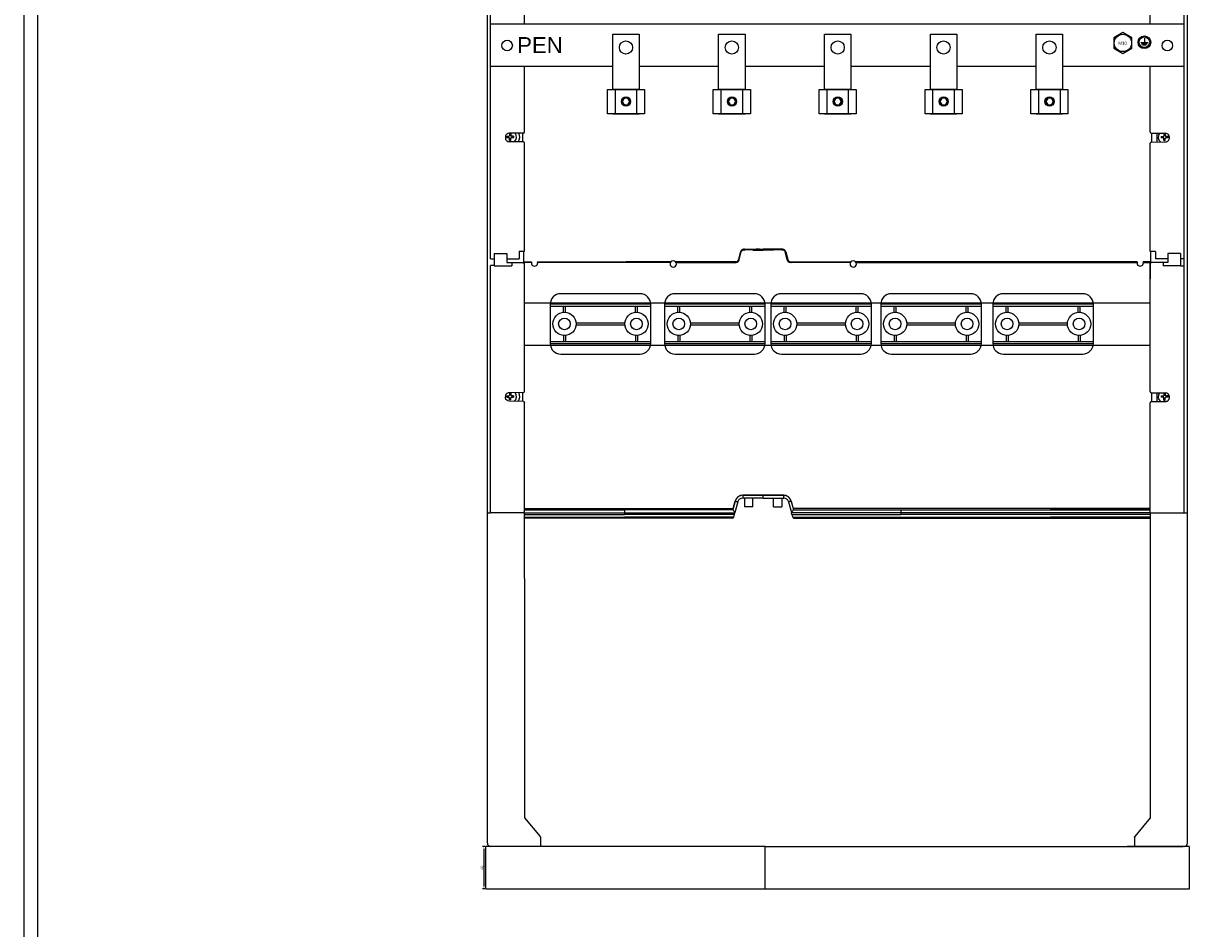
# Model space of a CAD drawing. Header units: centimetres. Extents: x -4572 to 125430, y -27163 to 73697.
# Tile 26 of 44: x 102628 to 103747, y -18788 to -17934. Entities that reach past the tile are written whole.
import ezdxf

# ---------------------------------------------------------------- set-up
doc = ezdxf.new("R2010")
doc.units = ezdxf.units.CM
doc.header["$MEASUREMENT"] = 0
for name, color, linetype in [('2', 2, 'Continuous'), ('kontur', 7, 'Continuous'), ('w0', 7, 'Continuous')]:
    doc.layers.add(name, color=color, linetype=linetype)
doc.layers.add('Warstwa 2', color=7, linetype='Continuous', lineweight=0)
doc.styles.add('ARIAL', font='arial.ttf', dxfattribs={"width": 0.8})
doc.styles.get("Standard").update_dxf_attribs({"font": 'ARIAL.TTF'})
doc.dimstyles.new('ISO-25', dxfattribs={"dimtxt": 2.5, "dimasz": 2.5, "dimexe": 1.25, "dimexo": 0.625, "dimtad": 1, "dimtxsty": 'Standard', "dimcen": 2.5, "dimadec": 0, "dimazin": 0, "dimtfac": 1, "dimtmove": 0, "dimatfit": 3, "dimfxl": 1, "dimarcsym": 0})

# ---------------------------------------------------------------- blocks, each defined once
blk = doc.blocks.new('wretjhw45rtyWSFBH')
at = {"lineweight": 0}
blk.add_lwpolyline([(11979.3, 7648.6), (11987.8, 7643.7), (11996.3, 7648.6), (11996.3, 7658.5), (11987.8, 7663.4), (11979.3, 7658.5)], close=True, dxfattribs=at)
for centre, radius in [((11987.8, 7653.6), 8.21), ((12008.1, 7654.3), 6), ((12008.1, 7654.3), 5)]:
    blk.add_circle(centre, radius, dxfattribs=at)
at = {"layer": 'w0', "color": 7, "lineweight": 0}
for p, q in [((12008.1, 7658.2), (12008.1, 7654)), ((12004.6, 7654), (12011.6, 7654)), ((12005.4, 7652.9), (12010.8, 7652.9)), ((12006.3, 7651.8), (12009.9, 7651.8))]:
    blk.add_line(p, q, dxfattribs=at)
at = {"lineweight": 0}
blk.add_text('M10', height=3, dxfattribs=at).set_placement((11983.5, 7651.9))
blk = doc.blocks.new('efgewfbb')
at = {"layer": 'Warstwa 2', "lineweight": 0}
blk.add_lwpolyline([(11957.17, 7651), (11958.17, 7652.73), (11957.17, 7654.46), (11955.17, 7654.46), (11954.17, 7652.73), (11955.17, 7651)], close=True, dxfattribs=at)
for radius in [2.5, 2.07]:
    blk.add_circle((11956.17, 7652.73), radius, dxfattribs=at)
blk = doc.blocks.new('q1qq')
at = {"lineweight": 0}
for p, q in [((9797.7, 7077.9), (9797.7, 7100.9)), ((9797.7, 7100.9), (9832.7, 7100.9)), ((9805.2, 7077.9), (9805.2, 7100.9)), ((9825.2, 7100.9), (9825.2, 7077.9)), ((9832.7, 7100.9), (9832.7, 7077.9)), ((9832.7, 7077.9), (9797.7, 7077.9)), ((9802.7, 7077.9), (9827.7, 7077.9))]:
    blk.add_line(p, q, dxfattribs=at)
blk.add_lwpolyline([(9802.7, 7100.9), (9802.7, 7152.9), (9827.7, 7152.9), (9827.7, 7100.9)], close=True, dxfattribs=at)
blk.add_circle((9815.2, 7140.4), 6.25, dxfattribs=at)
at = {"layer": '2', "color": 7, "lineweight": 0}
blk.add_line((9803.4, 7077.9), (9827.1, 7077.9), dxfattribs=at)
at = {"lineweight": 0, "xscale": 1.732050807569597, "yscale": 1.732050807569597, "zscale": 1.732050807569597}
blk.add_blockref('efgewfbb', (-10893.4, -6165.5), dxfattribs=at)
blk = doc.blocks.new('dehgserth')
at = {"lineweight": 0}
for p, q in [((12512.3, 8637.3), (12437.3, 8637.3)), ((12427.3, 8627.3), (12427.3, 8590.3)), ((12522.3, 8627.3), (12427.3, 8627.3)), ((12522.3, 8625.3), (12427.3, 8625.3)), ((12439.8, 8619.8), (12439.8, 8625.3)), ((12441.8, 8619.8), (12441.8, 8625.3)), ((12507.8, 8619.8), (12507.8, 8625.3)), ((12509.8, 8619.8), (12509.8, 8625.3)), ((12522.3, 8590.3), (12522.3, 8627.3)), ((12451.8, 8609.8), (12497.8, 8609.8)), ((12451.8, 8607.8), (12497.8, 8607.8)), ((12439.8, 8597.8), (12439.8, 8592.3)), ((12441.8, 8597.8), (12441.8, 8592.3)), ((12507.8, 8597.8), (12507.8, 8592.3)), ((12509.8, 8597.8), (12509.8, 8592.3)), ((12427.3, 8592.3), (12522.3, 8592.3)), ((12427.3, 8590.3), (12522.3, 8590.3)), ((12437.3, 8580.3), (12512.3, 8580.3))]:
    blk.add_line(p, q, dxfattribs=at)
for centre, radius in [((12440.8, 8608.8), 11), ((12508.8, 8608.8), 11), ((12440.8, 8608.8), 5.5), ((12508.8, 8608.8), 5.5)]:
    blk.add_circle(centre, radius, dxfattribs=at)
for centre, start, end in [((12437.3, 8627.3), 90, 180), ((12512.3, 8627.3), 0, 90), ((12437.3, 8590.3), 180, 270), ((12512.3, 8590.3), 270, 0)]:
    blk.add_arc(centre, 10, start, end, dxfattribs=at)
blk = doc.blocks.new('*D1684')
at = {"color": 0, "lineweight": -2}
for p, q in [((45937.6, 4363.6), (45935.2, 4363.6)), ((45936.4, 4361.1), (45936.4, 4326.1)), ((45937.6, 4323.6), (45935.2, 4323.6))]:
    blk.add_line(p, q, dxfattribs=at)
at = {"color": 0}
for points in [[(45936.8, 4361.1), (45936, 4361.1), (45936.4, 4363.6)], [(45936, 4326.1), (45936.8, 4326.1), (45936.4, 4323.6)]]:
    blk.add_solid(points, dxfattribs=at)
at = {"color": 0, "lineweight": 0, "insert": (45934.5, 4343.6), "char_height": 2.5, "attachment_point": 5, "rotation": 90}
blk.add_mtext('40', dxfattribs=at)
blk = doc.blocks.new('wgwr')
at = {"lineweight": 0}
for p, q in [((45974.212, 4915.213), (45974.212, 4925.713)), ((46178.88, 4925.283), (46176.93, 4917.9)), ((46178.968, 4925.235), (46177.017, 4917.851)), ((46179.081, 4925.205), (46177.131, 4917.821)), ((46177.614, 4917.694), (46179.564, 4925.077)), ((46178.88, 4925.283), (46178.968, 4925.235)), ((46178.968, 4925.235), (46179.081, 4925.205)), ((46179.564, 4925.077), (46179.081, 4925.205)), ((46180.685, 4927.311), (46180.685, 4927.546)), ((46180.685, 4927.311), (46180.694, 4927.33)), ((46181.872, 4927.471), (46181.741, 4927.544)), ((46181.872, 4927.471), (46181.872, 4927.354)), ((46182.333, 4927.354), (46181.872, 4927.354)), ((46181.872, 4926.855), (46181.872, 4927.354)), ((46181.872, 4926.855), (46182.549, 4926.855)), ((46182.492, 4927.354), (46182.333, 4927.354)), ((46182.69, 4927.546), (46193.715, 4927.546)), ((46190.371, 4926.855), (46200.212, 4926.855)), ((46190.586, 4927.354), (46190.428, 4927.354)), ((46200.212, 4927.354), (46190.586, 4927.354)), ((46193.715, 4927.581), (46193.715, 4927.546)), ((46193.715, 4927.546), (46196.709, 4927.546)), ((46195.711, 4927.589), (46194.713, 4927.589)), ((46196.709, 4927.581), (46196.709, 4927.546)), ((46196.709, 4927.546), (46200.212, 4927.546)), ((46203.715, 4927.546), (46200.212, 4927.546)), ((46200.212, 4927.354), (46209.838, 4927.354)), ((46200.212, 4927.354), (46200.212, 4926.855)), ((46210.054, 4926.855), (46200.212, 4926.855)), ((46203.715, 4927.581), (46203.715, 4927.546)), ((46206.709, 4927.546), (46203.715, 4927.546)), ((46204.713, 4927.589), (46205.711, 4927.589)), ((46206.709, 4927.581), (46206.709, 4927.546)), ((46217.735, 4927.546), (46206.709, 4927.546)), ((46209.838, 4927.354), (46209.997, 4927.354)), ((46218.553, 4926.855), (46217.876, 4926.855)), ((46217.933, 4927.354), (46218.091, 4927.354)), ((46218.091, 4927.354), (46218.553, 4927.354)), ((46218.553, 4927.471), (46218.683, 4927.544)), ((46218.553, 4927.471), (46218.553, 4927.354)), ((46218.553, 4926.855), (46218.553, 4927.354)), ((46219.74, 4927.311), (46219.731, 4927.33)), ((46219.74, 4927.311), (46219.74, 4927.546)), ((46220.861, 4925.077), (46221.343, 4925.205)), ((46222.811, 4917.694), (46220.861, 4925.077)), ((46221.457, 4925.235), (46221.343, 4925.205)), ((46221.343, 4925.205), (46223.294, 4917.821)), ((46221.544, 4925.283), (46221.457, 4925.235)), ((46221.457, 4925.235), (46223.407, 4917.851)), ((46221.544, 4925.283), (46223.494, 4917.9)), ((46566.402, 4915.213), (46566.402, 4925.713)), ((45974.212, 4915.663), (45981.382, 4915.663)), ((45974.212, 4915.571), (45974.624, 4915.571)), ((45974.212, 4914.213), (45974.212, 4915.213)), ((45974.698, 4915.497), (45974.624, 4915.571)), ((45974.624, 4899.661), (45974.624, 4915.571)), ((45974.698, 4915.497), (45981.328, 4915.497)), ((45974.702, 4908.663), (45974.702, 4914.998)), ((45981.228, 4914.998), (45974.702, 4914.998)), ((45987.025, 4915.663), (46069.203, 4915.663)), ((45987.078, 4915.497), (46112.846, 4915.497)), ((46112.532, 4914.998), (45987.178, 4914.998)), ((46112.984, 4915.663), (46070.212, 4915.663)), ((46154.805, 4915.663), (46117.441, 4915.663)), ((46173.309, 4915.497), (46117.579, 4915.497)), ((46117.892, 4914.998), (46173.266, 4914.998)), ((46174.026, 4915.663), (46154.805, 4915.663)), ((46154.805, 4915.641), (46154.805, 4915.663)), ((46174.066, 4915.641), (46154.805, 4915.641)), ((46173.266, 4914.872), (46174.719, 4915.049)), ((46173.266, 4914.872), (46173.266, 4914.998)), ((46174.265, 4915.593), (46173.309, 4915.497)), ((46174.265, 4915.593), (46173.309, 4915.38)), ((46174.646, 4915.543), (46173.309, 4915.38)), ((46174.026, 4915.663), (46174.066, 4915.641)), ((46174.113, 4915.615), (46174.066, 4915.641)), ((46174.264, 4915.615), (46174.265, 4915.593)), ((46174.628, 4915.659), (46174.646, 4915.543)), ((46174.719, 4915.049), (46174.646, 4915.543)), ((46177.017, 4917.851), (46176.93, 4917.9)), ((46177.017, 4917.851), (46177.131, 4917.821)), ((46177.614, 4917.694), (46177.131, 4917.821)), ((46222.811, 4917.694), (46223.294, 4917.821)), ((46223.407, 4917.851), (46223.294, 4917.821)), ((46223.407, 4917.851), (46223.494, 4917.9)), ((46225.706, 4915.049), (46225.779, 4915.543)), ((46227.158, 4914.872), (46225.706, 4915.049)), ((46225.796, 4915.659), (46225.779, 4915.543)), ((46225.779, 4915.543), (46227.115, 4915.38)), ((46226.161, 4915.615), (46226.159, 4915.593)), ((46226.159, 4915.593), (46227.115, 4915.497)), ((46226.159, 4915.593), (46227.115, 4915.38)), ((46226.312, 4915.615), (46226.359, 4915.641)), ((46226.399, 4915.663), (46226.359, 4915.641)), ((46226.359, 4915.641), (46245.619, 4915.641)), ((46226.399, 4915.663), (46245.619, 4915.663)), ((46227.115, 4915.497), (46282.846, 4915.497)), ((46227.158, 4914.872), (46227.158, 4914.998)), ((46282.532, 4914.998), (46227.158, 4914.998)), ((46245.619, 4915.663), (46282.984, 4915.663)), ((46245.619, 4915.641), (46245.619, 4915.663)), ((46553.571, 4915.663), (46287.441, 4915.663)), ((46553.518, 4915.497), (46287.579, 4915.497)), ((46287.892, 4914.998), (46553.418, 4914.998)), ((46357.526, 4915.663), (46400.298, 4915.663)), ((46566.402, 4915.663), (46559.214, 4915.663)), ((46565.898, 4915.497), (46559.268, 4915.497)), ((46559.368, 4914.998), (46565.894, 4914.998)), ((46565.894, 4908.663), (46565.894, 4914.998)), ((46565.898, 4915.497), (46565.973, 4915.571)), ((46566.402, 4915.571), (46565.973, 4915.571)), ((46565.973, 4899.661), (46565.973, 4915.571)), ((46566.402, 4914.213), (46566.402, 4915.213)), ((46173.679, 4689.755), (46171.509, 4681.657)), ((46171.722, 4682.655), (46173.639, 4689.807)), ((46176.243, 4689.068), (46173.543, 4679.001)), ((46173.639, 4689.807), (46173.679, 4689.755)), ((46173.697, 4689.82), (46173.679, 4689.755)), ((46173.679, 4689.755), (46176.243, 4689.068)), ((46176.254, 4689.109), (46176.243, 4689.068)), ((46176.303, 4689.293), (46176.254, 4689.109)), ((46180.886, 4692.628), (46180.65, 4692.628)), ((46180.928, 4695.317), (46180.861, 4695.317)), ((46180.928, 4692.628), (46180.886, 4692.628)), ((46180.888, 4695.37), (46180.928, 4695.317)), ((46180.888, 4695.37), (46200.212, 4695.37)), ((46180.928, 4695.317), (46180.928, 4692.628)), ((46200.212, 4695.317), (46180.928, 4695.317)), ((46181.37, 4692.628), (46180.928, 4692.628)), ((46191.55, 4692.628), (46181.37, 4692.628)), ((46182.468, 4692.628), (46182.612, 4684.392)), ((46190.318, 4684.412), (46190.461, 4692.628)), ((46200.212, 4692.628), (46191.55, 4692.628)), ((46219.537, 4695.37), (46200.212, 4695.37)), ((46200.212, 4695.37), (46200.212, 4695.317)), ((46200.212, 4692.628), (46200.212, 4695.317)), ((46200.212, 4695.317), (46219.496, 4695.317)), ((46200.212, 4692.628), (46208.875, 4692.628)), ((46208.875, 4692.628), (46219.055, 4692.628)), ((46210.107, 4684.412), (46209.963, 4692.628)), ((46217.956, 4692.628), (46217.812, 4684.392)), ((46219.055, 4692.628), (46219.496, 4692.628)), ((46219.537, 4695.37), (46219.496, 4695.317)), ((46219.496, 4695.317), (46219.564, 4695.317)), ((46219.496, 4695.317), (46219.496, 4692.628)), ((46219.496, 4692.628), (46219.539, 4692.628)), ((46219.539, 4692.628), (46219.774, 4692.628)), ((46224.122, 4689.293), (46224.171, 4689.109)), ((46224.171, 4689.109), (46224.182, 4689.068)), ((46226.746, 4689.755), (46224.182, 4689.068)), ((46224.182, 4689.068), (46226.881, 4679.001)), ((46226.728, 4689.82), (46226.746, 4689.755)), ((46226.786, 4689.807), (46226.746, 4689.755)), ((46226.746, 4689.755), (46228.915, 4681.657)), ((46228.702, 4682.655), (46226.786, 4689.807)), ((45974.212, 4682.655), (46171.722, 4682.655)), ((45974.212, 4681.657), (46069.203, 4681.657)), ((45974.212, 4679.713), (45974.212, 4678.714)), ((45974.212, 4678.653), (46069.203, 4678.653)), ((46069.203, 4681.657), (46069.203, 4678.653)), ((46171.509, 4681.657), (46069.203, 4681.657)), ((46069.203, 4678.653), (46173.45, 4678.653)), ((46069.203, 4678.653), (46069.203, 4677.256)), ((46171.509, 4681.657), (46171.509, 4681.657)), ((46173.076, 4677.256), (46173.45, 4678.653)), ((46173.543, 4679.001), (46173.45, 4678.653)), ((46190.318, 4684.422), (46182.612, 4684.422)), ((46210.107, 4684.422), (46217.813, 4684.422)), ((46226.881, 4679.001), (46226.975, 4678.653)), ((46330.212, 4678.653), (46226.975, 4678.653)), ((46227.349, 4677.256), (46226.975, 4678.653)), ((46565.894, 4682.655), (46228.702, 4682.655)), ((46228.915, 4681.657), (46228.916, 4681.657)), ((46228.916, 4681.657), (46565.894, 4681.657)), ((46330.212, 4681.657), (46330.212, 4678.653)), ((46330.212, 4678.653), (46330.212, 4677.256)), ((46565.894, 4678.653), (46330.212, 4678.653)), ((46565.894, 4681.657), (46471.393, 4681.657)), ((45974.212, 4677.256), (46069.203, 4677.256)), ((45974.212, 4674.659), (46069.203, 4674.659)), ((46171.344, 4673.703), (45974.212, 4673.703)), ((46173.076, 4677.256), (46069.203, 4677.256)), ((46172.366, 4674.661), (46069.203, 4674.659)), ((46172.366, 4674.661), (46172.308, 4674.443)), ((46227.349, 4677.256), (46330.212, 4677.256)), ((46228.058, 4674.661), (46228.117, 4674.443)), ((46228.059, 4674.659), (46471.393, 4674.659)), ((46229.081, 4673.703), (46565.894, 4673.703)), ((46565.894, 4677.256), (46330.212, 4677.256)), ((46565.894, 4674.659), (46471.393, 4674.659))]:
    blk.add_line(p, q, dxfattribs=at)
at = {"lineweight": 0, "flags": 128}
for points in [[(46182.492, 4927.354), (46182.291, 4927.36), (46182.218, 4927.366), (46182.275, 4927.373), (46182.462, 4927.379), (46182.771, 4927.385), (46183.194, 4927.39), (46183.718, 4927.395), (46184.326, 4927.399), (46185, 4927.401), (46185.718, 4927.403), (46186.46, 4927.404), (46187.201, 4927.403), (46187.92, 4927.401), (46188.594, 4927.399), (46189.202, 4927.395), (46189.725, 4927.39), (46190.148, 4927.385), (46190.458, 4927.379), (46190.644, 4927.373), (46190.702, 4927.366), (46190.629, 4927.36), (46190.428, 4927.354)], [(46217.933, 4927.354), (46218.134, 4927.36), (46218.207, 4927.366), (46218.149, 4927.373), (46217.963, 4927.379), (46217.653, 4927.385), (46217.23, 4927.39), (46216.707, 4927.395), (46216.099, 4927.399), (46215.425, 4927.401), (46214.706, 4927.403), (46213.965, 4927.404), (46213.223, 4927.403), (46212.505, 4927.401), (46211.831, 4927.399), (46211.223, 4927.395), (46210.699, 4927.39), (46210.276, 4927.385), (46209.967, 4927.379), (46209.78, 4927.373), (46209.723, 4927.366), (46209.796, 4927.36), (46209.997, 4927.354)], [(46173.697, 4689.82), (46173.748, 4689.805), (46173.893, 4689.765), (46174.125, 4689.701), (46174.437, 4689.614), (46174.819, 4689.508), (46175.259, 4689.386), (46175.743, 4689.251), (46176.254, 4689.109)], [(46180.861, 4695.317), (46180.862, 4695.263), (46180.863, 4695.111), (46180.865, 4694.866), (46180.868, 4694.537), (46180.872, 4694.135), (46180.876, 4693.672), (46180.881, 4693.164), (46180.886, 4692.628)], [(46219.564, 4695.317), (46219.563, 4695.263), (46219.562, 4695.111), (46219.559, 4694.866), (46219.556, 4694.537), (46219.553, 4694.135), (46219.548, 4693.672), (46219.544, 4693.164), (46219.539, 4692.628)], [(46226.728, 4689.82), (46226.676, 4689.805), (46226.532, 4689.765), (46226.3, 4689.701), (46225.988, 4689.614), (46225.605, 4689.508), (46225.165, 4689.386), (46224.682, 4689.251), (46224.171, 4689.109)]]:
    blk.add_lwpolyline(points, dxfattribs=at)
at = {"lineweight": 0}
for centre, radius, start, end in [((46181.784, 4924.516), 3.004, 111.469328, 165.20324), ((46181.872, 4924.467), 3.004, 89.996304, 165.202313), ((46181.893, 4924.439), 3.032, 90.404395, 164.794222), ((46181.892, 4924.44), 2.913, 90.404138, 164.794274), ((46181.892, 4924.44), 2.414, 90.48874, 164.708575), ((46181.722, 4924.969), 2.575, 89.566459, 113.523697), ((46182.677, 4718.498), 209.048, 89.996414, 90.256447), ((46186.46, 5263.56), 336.231, 269.296788, 270.703212), ((46181.967, 4926.9), 0.583, 355.564254, 51.099396), ((46186.46, 5254.02), 326.69, 269.304065, 270.695935), ((46190.814, 4926.96), 0.455, 119.979517, 193.356835), ((46194.543, 4889.904), 37.686, 89.741285, 91.258715), ((46196.04, 4908.079), 19.513, 88.034591, 90.965409), ((46204.385, 4908.079), 19.513, 89.034591, 91.965409), ((46205.882, 4889.904), 37.686, 88.741285, 90.258715), ((46213.965, 5263.56), 336.231, 269.296788, 270.703212), ((46209.611, 4926.96), 0.455, 346.643168, 60.020481), ((46213.965, 5254.02), 326.69, 269.304065, 270.695935), ((46217.748, 4718.498), 209.048, 89.743553, 90.003586), ((46218.458, 4926.9), 0.583, 128.900608, 184.435748), ((46218.553, 4924.467), 3.004, 14.797687, 90.003696), ((46218.531, 4924.439), 3.032, 15.205778, 89.595605), ((46218.532, 4924.44), 2.913, 15.205726, 89.595862), ((46218.532, 4924.44), 2.414, 15.291425, 89.51126), ((46218.703, 4924.969), 2.575, 66.476303, 90.433541), ((46218.64, 4924.516), 3.004, 14.79676, 68.530672), ((45960.102, 4915.121), 14.601, 359.516521, 1.474791), ((45984.203, 4914.661), 2.994, 160.45316, 19.54684), ((46115.212, 4913.663), 2.994, 138.093984, 41.906016), ((46115.212, 4913.663), 2.994, 41.906016, 138.093984), ((46174.349, 4915.036), 1.095, 161.685519, 188.610305), ((46175.229, 4915.08), 1.964, 167.737302, 182.3855), ((46174.026, 4918.667), 3.004, 269.996598, 345.202019), ((46174.092, 4918.642), 3.031, 280.201765, 344.874997), ((46174.092, 4918.642), 3.148, 280.133507, 344.888606), ((46174.092, 4918.642), 3.647, 279.897823, 344.93257), ((46226.333, 4918.642), 3.647, 195.06743, 260.102177), ((46226.333, 4918.642), 3.148, 195.111394, 259.866494), ((46226.333, 4918.642), 3.031, 195.125003, 259.798235), ((46226.399, 4918.667), 3.004, 194.797981, 270.003402), ((46225.196, 4915.08), 1.964, 357.614502, 12.262697), ((46226.076, 4915.036), 1.095, 351.389698, 18.314478), ((46285.212, 4913.663), 2.994, 138.093984, 41.906016), ((46285.212, 4913.663), 2.994, 41.906016, 138.093984), ((46556.393, 4914.661), 2.994, 160.45316, 19.54684), ((46580.494, 4915.121), 14.601, 178.525209, 180.483479), ((46180.888, 4687.865), 7.505, 90, 165), ((46180.929, 4687.812), 7.505, 90.5153, 164.4847), ((46180.65, 4688.128), 4.5, 89.995054, 164.993731), ((46219.537, 4687.865), 7.505, 15, 90), ((46219.496, 4687.812), 7.505, 15.5153, 89.4847), ((46219.775, 4688.128), 4.5, 15.006269, 90.004946), ((46190.344, 4677.301), 19.376, 163.959673, 167.008441), ((44860.308, 3675.425), 1652.801, 37.387114, 37.503082), ((47540.117, 3675.425), 1652.801, 142.496918, 142.612886), ((46210.08, 4677.301), 19.376, 12.991559, 16.040327), ((46171.344, 4674.701), 0.998, 269.999268, 344.988698), ((45941.453, 4739.173), 239.755, 344.390214, 345.033774), ((46458.972, 4739.173), 239.755, 194.966226, 195.609786), ((46229.081, 4674.701), 0.998, 195.011302, 270.000732)]:
    blk.add_arc(centre, radius, start, end, dxfattribs=at)
at = {"layer": 'kontur', "color": 7, "lineweight": 0}
for p, q in [((45974.702, 5140.556), (45974.702, 5188.601)), ((46565.894, 5140.556), (46565.894, 5170.633)), ((45939.702, 4679.635), (45939.702, 5159.635)), ((46600.912, 4679.375), (46600.912, 5159.627)), ((45942.702, 4935.135), (45942.702, 5157.135)), ((46597.911, 4935.009), (46597.911, 5157.126)), ((45974.702, 5038.371), (45974.702, 5100.556)), ((46565.894, 5038.3), (46565.894, 5100.556)), ((45973.72, 5037.371), (45960.141, 5037.134)), ((45960.597, 5036.858), (45960.747, 5036.862)), ((45960.597, 5036.858), (45960.597, 5034.835)), ((45960.747, 5036.862), (45960.897, 5036.864)), ((45960.897, 5036.864), (45961.047, 5036.866)), ((45961.047, 5036.866), (45961.197, 5036.866)), ((45961.197, 5036.866), (45961.347, 5036.866)), ((45961.347, 5036.866), (45961.497, 5036.864)), ((45961.497, 5036.864), (45961.647, 5036.862)), ((45961.647, 5036.862), (45961.797, 5036.858)), ((45961.797, 5036.858), (45961.797, 5034.835)), ((45973.187, 5028.907), (45973.187, 5037.362)), ((46566.877, 5037.299), (46580.463, 5037.062)), ((46567.395, 5028.831), (46567.395, 5037.29)), ((46571.909, 5037.211), (46571.909, 5028.91)), ((46578.801, 5036.786), (46578.801, 5034.761)), ((46580.001, 5036.786), (46580.001, 5034.761)), ((45957.966, 5033.785), (45957.968, 5033.935)), ((45957.966, 5033.635), (45957.966, 5033.785)), ((45957.966, 5033.484), (45957.966, 5033.635)), ((45957.968, 5033.334), (45957.966, 5033.484)), ((45957.968, 5033.935), (45957.97, 5034.085)), ((45957.97, 5033.184), (45957.968, 5033.334)), ((45957.97, 5034.085), (45957.974, 5034.235)), ((45957.974, 5033.035), (45957.97, 5033.184)), ((45957.974, 5034.235), (45959.997, 5034.235)), ((45957.974, 5033.035), (45959.997, 5033.035)), ((45959.697, 5033.035), (45959.697, 5034.235)), ((45959.997, 5034.235), (45960.597, 5034.835)), ((45960.597, 5032.435), (45959.997, 5033.035)), ((45973.72, 5028.898), (45960.141, 5029.135)), ((45960.597, 5035.135), (45961.797, 5035.135)), ((45960.597, 5030.411), (45960.597, 5032.435)), ((45961.797, 5032.135), (45960.597, 5032.135)), ((45960.747, 5030.407), (45960.597, 5030.411)), ((45960.897, 5030.405), (45960.747, 5030.407)), ((45961.047, 5030.403), (45960.897, 5030.405)), ((45961.197, 5030.403), (45961.047, 5030.403)), ((45961.347, 5030.403), (45961.197, 5030.403)), ((45961.497, 5030.405), (45961.347, 5030.403)), ((45961.647, 5030.407), (45961.497, 5030.405)), ((45961.797, 5030.411), (45961.647, 5030.407)), ((45961.797, 5034.835), (45962.397, 5034.235)), ((45962.397, 5033.035), (45961.797, 5032.435)), ((45961.797, 5030.411), (45961.797, 5032.435)), ((45964.421, 5034.235), (45962.397, 5034.235)), ((45962.397, 5033.035), (45964.421, 5033.035)), ((45962.697, 5034.235), (45962.697, 5033.035)), ((45964.421, 5034.235), (45964.424, 5034.085)), ((45964.424, 5033.184), (45964.421, 5033.035)), ((45964.424, 5034.085), (45964.427, 5033.935)), ((45964.427, 5033.334), (45964.424, 5033.184)), ((45964.427, 5033.935), (45964.429, 5033.785)), ((45964.429, 5033.484), (45964.427, 5033.334)), ((45964.429, 5033.785), (45964.429, 5033.635)), ((45964.429, 5033.635), (45964.429, 5033.484)), ((45974.702, 4925.635), (45974.702, 5027.898)), ((46565.894, 4925.504), (46565.894, 5027.821)), ((46566.877, 5028.822), (46580.463, 5029.059)), ((46576.176, 5034.161), (46578.2, 5034.161)), ((46578.2, 5032.961), (46576.176, 5032.961)), ((46577.9, 5034.161), (46577.9, 5032.961)), ((46578.801, 5034.761), (46578.2, 5034.161)), ((46578.2, 5032.961), (46578.801, 5032.36)), ((46580.001, 5035.062), (46578.801, 5035.062)), ((46578.801, 5030.336), (46578.801, 5032.36)), ((46578.801, 5032.06), (46580.001, 5032.06)), ((46580.602, 5034.161), (46580.001, 5034.761)), ((46580.001, 5032.36), (46580.602, 5032.961)), ((46580.001, 5030.336), (46580.001, 5032.36)), ((46582.626, 5034.161), (46580.602, 5034.161)), ((46582.626, 5032.961), (46580.602, 5032.961)), ((46580.902, 5032.961), (46580.902, 5034.161)), ((45974.702, 4943.601), (45974.702, 4954.101)), ((46565.894, 4943.465), (46565.894, 4953.971)), ((45942.702, 4931.135), (45942.702, 4935.135)), ((46597.911, 4931.007), (46597.911, 4935.009)), ((45942.702, 4918.635), (45942.702, 4931.135)), ((45969.702, 4925.635), (45969.702, 4918.635)), ((45969.702, 4925.635), (45974.702, 4925.635)), ((46570.897, 4925.504), (46565.894, 4925.504)), ((46570.897, 4925.504), (46570.897, 4918.501)), ((46597.911, 4678.375), (46597.911, 4931.007)), ((45942.702, 4918.635), (45946.202, 4918.635)), ((45946.202, 4923.635), (45958.202, 4923.635)), ((45946.202, 4923.635), (45946.202, 4913.135)), ((45946.202, 4913.135), (45946.202, 4912.135)), ((45958.202, 4923.635), (45958.202, 4915.135)), ((45958.202, 4918.635), (45969.702, 4918.635)), ((45958.202, 4915.135), (45962.702, 4915.135)), ((45962.702, 4915.135), (45974.702, 4915.135)), ((45962.702, 4915.135), (45962.702, 4912.035)), ((45974.702, 4793.371), (45974.702, 4914.135)), ((46577.9, 4914.999), (46565.894, 4914.999)), ((46565.894, 4793.171), (46565.894, 4913.998)), ((46582.403, 4918.501), (46570.897, 4918.501)), ((46582.403, 4914.999), (46577.9, 4914.999)), ((46577.9, 4914.999), (46577.9, 4911.897)), ((46594.409, 4923.503), (46582.403, 4923.503)), ((46582.403, 4923.503), (46582.403, 4914.999)), ((46594.409, 4923.503), (46594.409, 4912.998)), ((46597.911, 4918.501), (46594.409, 4918.501)), ((46594.409, 4912.998), (46594.409, 4911.997)), ((45946.202, 4912.135), (45942.702, 4912.135)), ((45942.702, 4692.635), (45942.702, 4912.135)), ((45946.202, 4912.035), (45962.702, 4912.035)), ((46594.409, 4911.897), (46577.9, 4911.897)), ((46594.409, 4911.997), (46597.911, 4911.997)), ((45959.997, 4789.235), (45960.597, 4789.835)), ((45973.72, 4792.371), (45960.141, 4792.134)), ((45960.597, 4791.858), (45960.747, 4791.862)), ((45960.597, 4791.858), (45960.597, 4789.835)), ((45960.597, 4790.135), (45961.797, 4790.135)), ((45960.747, 4791.862), (45960.897, 4791.864)), ((45960.897, 4791.864), (45961.047, 4791.866)), ((45961.047, 4791.866), (45961.197, 4791.866)), ((45961.197, 4791.866), (45961.347, 4791.866)), ((45961.347, 4791.866), (45961.497, 4791.864)), ((45961.497, 4791.864), (45961.647, 4791.862)), ((45961.647, 4791.862), (45961.797, 4791.858)), ((45961.797, 4791.858), (45961.797, 4789.835)), ((45961.797, 4789.835), (45962.397, 4789.235)), ((45973.187, 4783.907), (45973.187, 4792.362)), ((46566.877, 4792.171), (46580.463, 4791.934)), ((46567.395, 4783.702), (46567.395, 4792.162)), ((46571.909, 4792.083), (46571.909, 4783.781)), ((46578.801, 4789.633), (46578.2, 4789.033)), ((46578.801, 4791.658), (46578.801, 4789.633)), ((46580.001, 4789.933), (46578.801, 4789.933)), ((46580.001, 4791.658), (46580.001, 4789.633)), ((46580.602, 4789.033), (46580.001, 4789.633)), ((45956.733, 4788.1), (45956.738, 4788.135)), ((45956.775, 4786.926), (45956.733, 4788.1)), ((45957.203, 4785.831), (45956.775, 4786.926)), ((45957.968, 4784.94), (45957.203, 4785.831)), ((45957.966, 4788.785), (45957.968, 4788.935)), ((45957.966, 4788.635), (45957.966, 4788.785)), ((45957.966, 4788.484), (45957.966, 4788.635)), ((45957.968, 4788.334), (45957.966, 4788.484)), ((45957.968, 4788.935), (45957.97, 4789.085)), ((45957.97, 4788.184), (45957.968, 4788.334)), ((45958.986, 4784.353), (45957.968, 4784.94)), ((45957.97, 4789.085), (45957.974, 4789.235)), ((45957.974, 4788.035), (45957.97, 4788.184)), ((45957.974, 4789.235), (45959.997, 4789.235)), ((45957.974, 4788.035), (45959.997, 4788.035)), ((45960.141, 4784.135), (45958.986, 4784.353)), ((45959.697, 4788.035), (45959.697, 4789.235)), ((45960.597, 4787.435), (45959.997, 4788.035)), ((45973.72, 4783.898), (45960.141, 4784.135)), ((45960.597, 4785.411), (45960.597, 4787.435)), ((45961.797, 4787.135), (45960.597, 4787.135)), ((45960.747, 4785.407), (45960.597, 4785.411)), ((45960.897, 4785.405), (45960.747, 4785.407)), ((45961.047, 4785.403), (45960.897, 4785.405)), ((45961.197, 4785.403), (45961.047, 4785.403)), ((45961.347, 4785.403), (45961.197, 4785.403)), ((45961.497, 4785.405), (45961.347, 4785.403)), ((45961.647, 4785.407), (45961.497, 4785.405)), ((45961.797, 4785.411), (45961.647, 4785.407)), ((45962.397, 4788.035), (45961.797, 4787.435)), ((45961.797, 4785.411), (45961.797, 4787.435)), ((45964.421, 4789.235), (45962.397, 4789.235)), ((45962.397, 4788.035), (45964.421, 4788.035)), ((45962.697, 4789.235), (45962.697, 4788.035)), ((45964.421, 4789.235), (45964.424, 4789.085)), ((45964.424, 4788.184), (45964.421, 4788.035)), ((45964.424, 4789.085), (45964.427, 4788.935)), ((45964.427, 4788.334), (45964.424, 4788.184)), ((45964.427, 4788.935), (45964.429, 4788.785)), ((45964.429, 4788.484), (45964.427, 4788.334)), ((45964.429, 4788.785), (45964.429, 4788.635)), ((45964.429, 4788.635), (45964.429, 4788.484)), ((45973.72, 4783.898), (45974.05, 4783.836)), ((45974.05, 4783.836), (45974.341, 4783.668)), ((45974.341, 4783.668), (45974.559, 4783.413)), ((45974.559, 4783.413), (45974.682, 4783.101)), ((45974.682, 4783.101), (45974.702, 4782.898)), ((45974.702, 4679.635), (45974.702, 4782.898)), ((46565.894, 4679.375), (46565.894, 4782.693)), ((46566.877, 4783.693), (46580.463, 4783.931)), ((46576.176, 4789.033), (46578.2, 4789.033)), ((46578.2, 4787.832), (46576.176, 4787.832)), ((46577.9, 4789.033), (46577.9, 4787.832)), ((46578.2, 4787.832), (46578.801, 4787.232)), ((46578.801, 4785.207), (46578.801, 4787.232)), ((46578.801, 4786.932), (46580.001, 4786.932)), ((46580.001, 4787.232), (46580.602, 4787.832)), ((46580.001, 4785.207), (46580.001, 4787.232)), ((46582.626, 4789.033), (46580.602, 4789.033)), ((46582.626, 4787.832), (46580.602, 4787.832)), ((46580.902, 4787.832), (46580.902, 4789.033)), ((45942.702, 4688.635), (45942.702, 4692.635)), ((45939.702, 4678.635), (45939.702, 4679.635)), ((45939.704, 4678.666), (45939.702, 4678.635)), ((45939.702, 4677.635), (45939.702, 4678.635)), ((45939.702, 4678.635), (45940.702, 4678.635)), ((45939.702, 4674.635), (45939.702, 4677.635)), ((45939.705, 4678.753), (45939.704, 4678.666)), ((45939.706, 4678.877), (45939.705, 4678.753)), ((45939.707, 4679.026), (45939.706, 4678.877)), ((45939.708, 4679.344), (45939.707, 4679.026)), ((45939.709, 4679.635), (45939.708, 4679.344)), ((45940.702, 4678.635), (45942.702, 4678.634)), ((45942.702, 4679.635), (45942.702, 4688.635)), ((45942.702, 4679.635), (45942.702, 4678.66)), ((45974.702, 4678.636), (45942.702, 4678.636)), ((45942.702, 4678.634), (45942.702, 4678.634)), ((45974.702, 4616.789), (45974.702, 4678.636)), ((46597.911, 4678.377), (46565.894, 4678.377)), ((46565.894, 4678.376), (46565.894, 4616.497)), ((46600.912, 4678.375), (46597.911, 4678.375)), ((46600.912, 4616.497), (46600.912, 4679.375)), ((45939.702, 4616.789), (45939.702, 4674.635)), ((46600.912, 4674.373), (46600.912, 4677.374)), ((45939.702, 4615.928), (45939.702, 4616.789)), ((45939.702, 4390.187), (45939.702, 4615.928)), ((45974.702, 4616.789), (45974.702, 4390.635)), ((46565.894, 4616.497), (46565.894, 4588.365)), ((46600.912, 4389.765), (46600.912, 4616.497)), ((46565.894, 4588.365), (46565.894, 4390.213)), ((45939.702, 4389.325), (45939.702, 4390.187)), ((45939.702, 4367.635), (45939.702, 4389.325)), ((45974.702, 4390.635), (45989.468, 4373.037)), ((46565.894, 4390.649), (46551.12, 4373.042)), ((46600.912, 4389.338), (46600.912, 4390.2)), ((46600.912, 4367.637), (46600.912, 4389.338)), ((45939.702, 4366.635), (45939.702, 4367.635)), ((45987.212, 4366.635), (45987.212, 4366.635)), ((45989.646, 4372.725), (45989.468, 4373.037)), ((45989.702, 4372.394), (45989.646, 4372.725)), ((45989.702, 4372.394), (45989.702, 4363.628)), ((46550.886, 4372.399), (46550.886, 4363.628)), ((46550.886, 4366.636), (46550.886, 4366.636)), ((46600.912, 4366.636), (46600.912, 4367.637)), ((46202.21, 4363.628), (45938.19, 4363.633)), ((45938.19, 4324.085), (45938.19, 4363.628)), ((45996.207, 4363.633), (45940.207, 4363.633)), ((45959.673, 4363.647), (45959.651, 4363.634)), ((46202.21, 4363.628), (46596.908, 4363.628)), ((46202.21, 4323.628), (46202.21, 4363.628)), ((46602.911, 4363.628), (46543.884, 4363.628)), ((46602.911, 4363.634), (46596.908, 4363.634)), ((46602.911, 4363.628), (46596.908, 4363.628)), ((46602.911, 4323.628), (46602.911, 4363.193)), ((45938.19, 4323.628), (46602.911, 4323.628))]:
    blk.add_line(p, q, dxfattribs=at)
at = {"layer": 'kontur', "color": 7, "lineweight": 0, "flags": 128}
for points in [[(46580.001, 5036.786), (46579.851, 5036.79), (46579.701, 5036.792), (46579.551, 5036.794), (46579.401, 5036.794), (46579.251, 5036.794), (46579.101, 5036.792), (46578.951, 5036.79), (46578.801, 5036.786)], [(46576.176, 5034.161), (46576.172, 5034.011), (46576.17, 5033.861), (46576.168, 5033.711), (46576.168, 5033.561), (46576.168, 5033.411), (46576.17, 5033.261), (46576.172, 5033.11), (46576.176, 5032.961)], [(46578.801, 5030.336), (46578.951, 5030.332), (46579.101, 5030.329), (46579.251, 5030.328), (46579.401, 5030.327), (46579.551, 5030.328), (46579.701, 5030.329), (46579.851, 5030.332), (46580.001, 5030.336)], [(46582.626, 5032.961), (46582.63, 5033.11), (46582.632, 5033.261), (46582.634, 5033.411), (46582.634, 5033.561), (46582.634, 5033.711), (46582.632, 5033.861), (46582.63, 5034.011), (46582.626, 5034.161)], [(46580.001, 4791.658), (46579.851, 4791.661), (46579.701, 4791.664), (46579.551, 4791.665), (46579.401, 4791.666), (46579.251, 4791.665), (46579.101, 4791.664), (46578.951, 4791.661), (46578.801, 4791.658)], [(46566.877, 4783.693), (46566.709, 4783.676), (46566.547, 4783.631), (46566.394, 4783.559), (46566.256, 4783.463), (46566.136, 4783.345), (46566.037, 4783.208), (46565.963, 4783.057), (46565.915, 4782.896), (46565.894, 4782.693)], [(46576.176, 4789.033), (46576.172, 4788.883), (46576.17, 4788.733), (46576.168, 4788.583), (46576.168, 4788.432), (46576.168, 4788.282), (46576.17, 4788.132), (46576.172, 4787.982), (46576.176, 4787.832)], [(46578.801, 4785.207), (46578.951, 4785.204), (46579.101, 4785.201), (46579.251, 4785.199), (46579.401, 4785.199), (46579.551, 4785.199), (46579.701, 4785.201), (46579.851, 4785.204), (46580.001, 4785.207)], [(46580.463, 4783.931), (46580.855, 4783.96), (46581.242, 4784.033), (46581.618, 4784.148), (46581.978, 4784.305), (46582.32, 4784.503), (46582.637, 4784.736), (46582.924, 4785.004), (46583.182, 4785.303), (46583.403, 4785.628), (46583.586, 4785.976), (46583.73, 4786.343), (46583.831, 4786.723), (46583.888, 4787.112), (46583.902, 4787.506), (46583.872, 4787.898), (46583.867, 4787.932)], [(46582.626, 4787.832), (46582.63, 4787.982), (46582.632, 4788.132), (46582.634, 4788.282), (46582.634, 4788.432), (46582.634, 4788.583), (46582.632, 4788.733), (46582.63, 4788.883), (46582.626, 4789.033)], [(46550.886, 4372.399), (46550.9, 4372.564), (46550.942, 4372.73), (46551.016, 4372.891), (46551.12, 4373.042)], [(46552.7, 4363.634), (46552.523, 4363.634), (46552.176, 4363.634), (46551.864, 4363.634), (46551.588, 4363.634), (46551.355, 4363.634), (46551.167, 4363.634), (46551.025, 4363.634), (46550.932, 4363.634), (46550.898, 4363.634), (46550.886, 4363.634)]]:
    blk.add_lwpolyline(points, dxfattribs=at)
at = {"layer": 'kontur', "color": 7, "lineweight": 0}
for centre, radius, start, end in [((45960.202, 5033.635), 3.5, 91, 188.213211), ((45961.197, 5033.635), 6, 310.160498, 36.88976), ((45961.197, 5033.635), 9, 328.873384, 24.005431), ((45973.702, 5038.371), 1, 271, 0), ((46566.894, 5038.3), 1.001, 180, 269), ((46579.401, 5033.561), 6.003, 143.109215, 229.840764), ((46580.402, 5033.561), 3.502, 351.786789, 89), ((45960.202, 5032.635), 3.5, 171.786789, 269), ((45973.702, 5027.898), 1, 0, 89), ((46566.894, 5027.821), 1.001, 91, 180), ((46580.402, 5032.56), 3.502, 271, 8.213211), ((45960.202, 4788.635), 3.5, 91, 188.213211), ((45961.197, 4788.635), 6, 310.070347, 36.88976), ((45961.197, 4788.635), 9, 328.203919, 24.005431), ((45973.702, 4793.371), 1, 271, 0), ((46566.894, 4793.171), 1.001, 180, 269), ((46579.401, 4788.432), 6.003, 143.109215, 229.877111), ((46580.402, 4788.432), 3.502, 351.786789, 89), ((45942.702, 4366.635), 3, 180, 270), ((46597.911, 4366.636), 3.002, 270, 0)]:
    blk.add_arc(centre, radius, start, end, dxfattribs=at)
at = {"lineweight": 0}
dim = blk.add_linear_dim(base=(45936.4025, 4323.6284), p1=(45938.1898, 4363.633), p2=(45938.1898, 4323.6284), angle=90, dimstyle='ISO-25', dxfattribs=at)
dim.commit()
dim.dimension.update_dxf_attribs({"geometry": '*D1684', "text_midpoint": (45934.5013, 4343.6307)})

msp = doc.modelspace()

# ---------------------------------------------------------------- linework, layer by layer
at = {"lineweight": 0}
for p, q in [((102641.2, -16562.9, 1125), (102641.2, -20172, 1125)), ((103069.2, -17933.8, 1866.4), (103724.4, -17933.8, 1866.4)), ((103069.2, -17973.8, 1866.4), (103184.6, -17973.8, 1866.4)), ((103209.6, -17973.8, 1866.4), (103284.6, -17973.8, 1866.4)), ((103309.6, -17973.8, 1866.4), (103384.6, -17973.8, 1866.4)), ((103409.6, -17973.8, 1866.4), (103484.6, -17973.8, 1866.4)), ((103509.6, -17973.8, 1866.4), (103584.6, -17973.8, 1866.4)), ((103609.6, -17973.8, 1866.4), (103654.3, -17973.8, 1866.4)), ((103654.3, -17973.8, 1866.4), (103724.4, -17973.8, 1866.4)), ((103101.3, -18197.5, 1866.4), (103692.4, -18197.5, 1866.4)), ((103101.3, -18237.5, 1866.4), (103692.4, -18237.5, 1866.4))]:
    msp.add_line(p, q, dxfattribs=at)
at = {"lineweight": 0, "elevation": 1125}
msp.add_lwpolyline([(102628.2, -16549.9), (102628.2, -20185), (105364.2, -20185), (105364.2, -16549.9)], close=True, dxfattribs=at)
at = {"lineweight": 0}
for centre in [(103084.8, -17954.4, 1851.4), (103708.5, -17954.4, 1851.4)]:
    msp.add_circle(centre, 5, dxfattribs=at)

# ---------------------------------------------------------------- block references
for name, p in [('wgwr', (57126.5, -23074.4, 1866.4)), ('q1qq', (93381.9, -25096.7, 1866.4)), ('q1qq', (93481.9, -25096.7, 1866.4)), ('q1qq', (93581.9, -25096.7, 1866.4)), ('q1qq', (93681.9, -25096.7, 1866.4)), ('q1qq', (93781.9, -25096.7, 1866.4)), ('wretjhw45rtyWSFBH', (91678.7, -25605.6, 1851.4)), ('dehgserth', (90698.2, -26826.1, 1851.4)), ('dehgserth', (90806.2, -26826.1, 1851.4)), ('dehgserth', (90906.6, -26826.1, 1851.4)), ('dehgserth', (91010.5, -26826.1, 1851.4)), ('dehgserth', (91116.3, -26826.1, 1851.4))]:
    msp.add_blockref(name, p, dxfattribs=at)

# ---------------------------------------------------------------- texts
at = {"lineweight": 40, "style": 'ARIAL'}
msp.add_text('PEN', height=15, dxfattribs=at).set_placement((103094.3, -17961.5, 1851.4))

doc.saveas('drawing.dxf')
